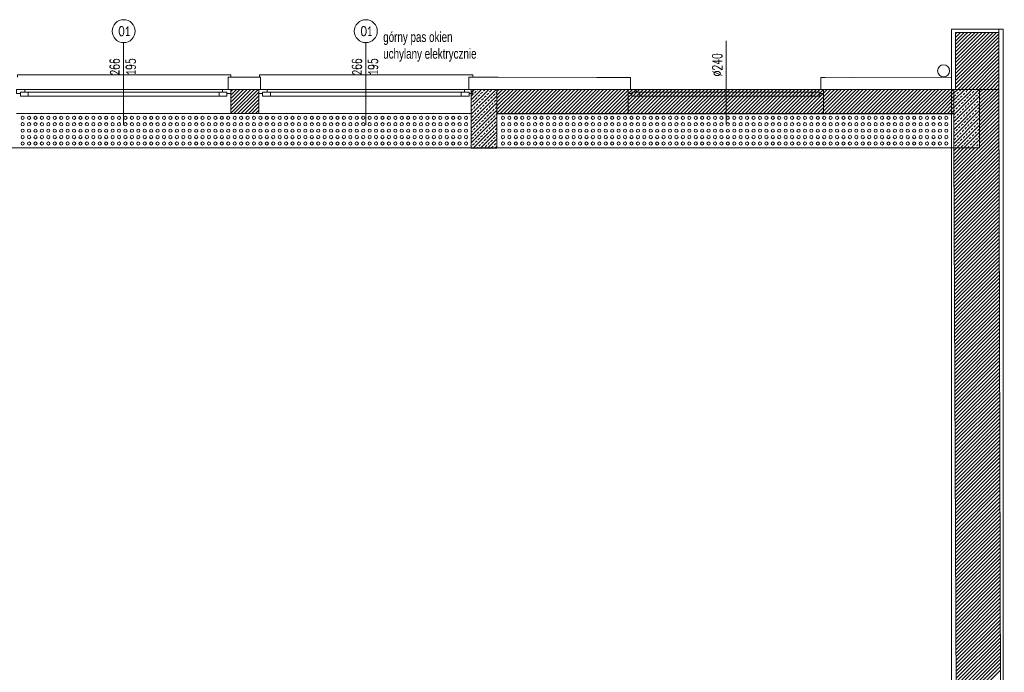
# Model space of a CAD drawing. Header units: millimetres. Extents: x -20020 to 55682, y 3351 to 17623.
# Tile 30 of 49: x -2377 to -1151, y 13205 to 14018. Entities that reach past the tile are written whole.
import ezdxf

# ---------------------------------------------------------------- set-up
doc = ezdxf.new("R2010")
doc.units = ezdxf.units.MM
for name, color, linetype, lineweight in [('ARANŻACJA', 252, 'Continuous', 9), ('OKNA', 252, 'Continuous', 9), ('OPISY', 252, 'Continuous', 9), ('RZUT DACHU', 252, 'Continuous', 9), ('srednia', 252, 'Continuous', 9), ('ŚCIANY KONSTRUKCYJNE', 252, 'Continuous', 9), ('ŚCIANY WYPEŁNIENIE', 252, 'Continuous', 9)]:
    doc.layers.add(name, color=color, linetype=linetype, lineweight=lineweight)
doc.styles.get("Standard").update_dxf_attribs({"font": 'romans.shx', "width": 0.7})

# ---------------------------------------------------------------- blocks, each defined once
blk = doc.blocks.new('*U133')
at = {"layer": 'ARANŻACJA'}
blk.add_circle((0, 0), 2, dxfattribs=at)
blk = doc.blocks.new('*U132')
at = {"layer": 'ARANŻACJA', "color": 0, "linetype": 'ByBlock', "lineweight": -2, "transparency": 16777216}
for p in [(0, 32), (0, 24), (8, 32), (8, 24), (16, 32), (16, 24), (24, 32), (24, 24), (32, 32), (32, 24), (40, 32), (40, 24), (48, 32), (48, 24), (56, 32), (56, 24), (64, 32), (64, 24), (72, 32), (72, 24), (80, 32), (80, 24), (88, 32), (88, 24), (96, 32), (96, 24), (104, 32), (104, 24), (112, 32), (112, 24), (120, 32), (120, 24), (128, 32), (128, 24), (136, 32), (136, 24), (144, 32), (144, 24), (152, 32), (152, 24), (160, 32), (160, 24), (168, 32), (168, 24), (176, 32), (176, 24), (184, 32), (184, 24), (192, 32), (192, 24), (200, 32), (200, 24), (208, 32), (208, 24), (216, 32), (216, 24), (224, 32), (224, 24), (232, 32), (232, 24), (240, 32), (240, 24), (248, 32), (248, 24), (256, 32), (256, 24), (264, 32), (264, 24), (272, 32), (272, 24), (280, 32), (280, 24), (288, 32), (288, 24), (296, 32), (296, 24), (304, 32), (304, 24), (312, 32), (312, 24), (320, 32), (320, 24), (328, 32), (328, 24), (336, 32), (336, 24), (344, 32), (344, 24), (352, 32), (352, 24), (360, 32), (360, 24), (368, 32), (368, 24), (376, 32), (376, 24), (384, 32), (384, 24), (392, 32), (392, 24), (400, 32), (400, 24), (408, 32), (408, 24), (416, 32), (416, 24), (424, 32), (424, 24), (432, 32), (432, 24), (440, 32), (440, 24), (448, 32), (448, 24), (456, 32), (456, 24), (464, 32), (464, 24), (472, 32), (472, 24), (480, 32), (480, 24), (488, 32), (488, 24), (496, 32), (496, 24), (504, 32), (504, 24), (512, 32), (512, 24), (520, 32), (520, 24), (528, 32), (528, 24), (536, 32), (536, 24), (544, 32), (544, 24), (552, 32), (552, 24), (0, 16), (8, 16), (16, 16), (24, 16), (32, 16), (40, 16), (48, 16), (56, 16), (64, 16), (72, 16), (80, 16), (88, 16), (96, 16), (104, 16), (112, 16), (120, 16), (128, 16), (136, 16), (144, 16), (152, 16), (160, 16), (168, 16), (176, 16), (184, 16), (192, 16), (200, 16), (208, 16), (216, 16), (224, 16), (232, 16), (240, 16), (248, 16), (256, 16), (264, 16), (272, 16), (280, 16), (288, 16), (296, 16), (304, 16), (312, 16), (320, 16), (328, 16), (336, 16), (344, 16), (352, 16), (360, 16), (368, 16), (376, 16), (384, 16), (392, 16), (400, 16), (408, 16), (416, 16), (424, 16), (432, 16), (440, 16), (448, 16), (456, 16), (464, 16), (472, 16), (480, 16), (488, 16), (496, 16), (504, 16), (512, 16), (520, 16), (528, 16), (536, 16), (544, 16), (552, 16), (0, 8), (0, 0), (8, 8), (8, 0), (16, 8), (16, 0), (24, 8), (24, 0), (32, 8), (32, 0), (40, 8), (40, 0), (48, 8), (48, 0), (56, 8), (56, 0), (64, 8), (64, 0), (72, 8), (72, 0), (80, 8), (80, 0), (88, 8), (88, 0), (96, 8), (96, 0), (104, 8), (104, 0), (112, 8), (112, 0), (120, 8), (120, 0), (128, 8), (128, 0), (136, 8), (136, 0), (144, 8), (144, 0), (152, 8), (152, 0), (160, 8), (160, 0), (168, 8), (168, 0), (176, 8), (176, 0), (184, 8), (184, 0), (192, 8), (192, 0), (200, 8), (200, 0), (208, 8), (208, 0), (216, 8), (216, 0), (224, 8), (224, 0), (232, 8), (232, 0), (240, 8), (240, 0), (248, 8), (248, 0), (256, 8), (256, 0), (264, 8), (264, 0), (272, 8), (272, 0), (280, 8), (280, 0), (288, 8), (288, 0), (296, 8), (296, 0), (304, 8), (304, 0), (312, 8), (312, 0), (320, 8), (320, 0), (328, 8), (328, 0), (336, 8), (336, 0), (344, 8), (344, 0), (352, 8), (352, 0), (360, 8), (360, 0), (368, 8), (368, 0), (376, 8), (376, 0), (384, 8), (384, 0), (392, 8), (392, 0), (400, 8), (400, 0), (408, 8), (408, 0), (416, 8), (416, 0), (424, 8), (424, 0), (432, 8), (432, 0), (440, 8), (440, 0), (448, 8), (448, 0), (456, 8), (456, 0), (464, 8), (464, 0), (472, 8), (472, 0), (480, 8), (480, 0), (488, 8), (488, 0), (496, 8), (496, 0), (504, 8), (504, 0), (512, 8), (512, 0), (520, 8), (520, 0), (528, 8), (528, 0), (536, 8), (536, 0), (544, 8), (544, 0), (552, 8), (552, 0)]:
    blk.add_blockref('*U133', p, dxfattribs=at)
blk = doc.blocks.new('*U135')
at = {"layer": 'ARANŻACJA'}
blk.add_circle((0, 0), 2, dxfattribs=at)
blk = doc.blocks.new('*U134')
at = {"layer": 'ARANŻACJA', "color": 0, "linetype": 'ByBlock', "lineweight": -2, "transparency": 16777216}
for p in [(0, 32), (0, 24), (8, 32), (8, 24), (16, 32), (16, 24), (24, 32), (24, 24), (32, 32), (32, 24), (40, 32), (40, 24), (48, 32), (48, 24), (56, 32), (56, 24), (64, 32), (64, 24), (72, 32), (72, 24), (80, 32), (80, 24), (88, 32), (88, 24), (96, 32), (96, 24), (104, 32), (104, 24), (112, 32), (112, 24), (120, 32), (120, 24), (128, 32), (128, 24), (136, 32), (136, 24), (144, 32), (144, 24), (152, 32), (152, 24), (160, 32), (160, 24), (168, 32), (168, 24), (176, 32), (176, 24), (184, 32), (184, 24), (192, 32), (192, 24), (200, 32), (200, 24), (208, 32), (208, 24), (216, 32), (216, 24), (224, 32), (224, 24), (232, 32), (232, 24), (240, 32), (240, 24), (248, 32), (248, 24), (256, 32), (256, 24), (264, 32), (264, 24), (272, 32), (272, 24), (280, 32), (280, 24), (288, 32), (288, 24), (296, 32), (296, 24), (304, 32), (304, 24), (312, 32), (312, 24), (320, 32), (320, 24), (328, 32), (328, 24), (336, 32), (336, 24), (344, 32), (344, 24), (352, 32), (352, 24), (360, 32), (360, 24), (368, 32), (368, 24), (376, 32), (376, 24), (384, 32), (384, 24), (392, 32), (392, 24), (400, 32), (400, 24), (408, 32), (408, 24), (416, 32), (416, 24), (424, 32), (424, 24), (432, 32), (432, 24), (440, 32), (440, 24), (448, 32), (448, 24), (456, 32), (456, 24), (464, 32), (464, 24), (472, 32), (472, 24), (480, 32), (480, 24), (488, 32), (488, 24), (496, 32), (496, 24), (504, 32), (504, 24), (512, 32), (512, 24), (520, 32), (520, 24), (528, 32), (528, 24), (536, 32), (536, 24), (544, 32), (544, 24), (552, 32), (552, 24), (0, 16), (8, 16), (16, 16), (24, 16), (32, 16), (40, 16), (48, 16), (56, 16), (64, 16), (72, 16), (80, 16), (88, 16), (96, 16), (104, 16), (112, 16), (120, 16), (128, 16), (136, 16), (144, 16), (152, 16), (160, 16), (168, 16), (176, 16), (184, 16), (192, 16), (200, 16), (208, 16), (216, 16), (224, 16), (232, 16), (240, 16), (248, 16), (256, 16), (264, 16), (272, 16), (280, 16), (288, 16), (296, 16), (304, 16), (312, 16), (320, 16), (328, 16), (336, 16), (344, 16), (352, 16), (360, 16), (368, 16), (376, 16), (384, 16), (392, 16), (400, 16), (408, 16), (416, 16), (424, 16), (432, 16), (440, 16), (448, 16), (456, 16), (464, 16), (472, 16), (480, 16), (488, 16), (496, 16), (504, 16), (512, 16), (520, 16), (528, 16), (536, 16), (544, 16), (552, 16), (0, 8), (0, 0), (8, 8), (8, 0), (16, 8), (16, 0), (24, 8), (24, 0), (32, 8), (32, 0), (40, 8), (40, 0), (48, 8), (48, 0), (56, 8), (56, 0), (64, 8), (64, 0), (72, 8), (72, 0), (80, 8), (80, 0), (88, 8), (88, 0), (96, 8), (96, 0), (104, 8), (104, 0), (112, 8), (112, 0), (120, 8), (120, 0), (128, 8), (128, 0), (136, 8), (136, 0), (144, 8), (144, 0), (152, 8), (152, 0), (160, 8), (160, 0), (168, 8), (168, 0), (176, 8), (176, 0), (184, 8), (184, 0), (192, 8), (192, 0), (200, 8), (200, 0), (208, 8), (208, 0), (216, 8), (216, 0), (224, 8), (224, 0), (232, 8), (232, 0), (240, 8), (240, 0), (248, 8), (248, 0), (256, 8), (256, 0), (264, 8), (264, 0), (272, 8), (272, 0), (280, 8), (280, 0), (288, 8), (288, 0), (296, 8), (296, 0), (304, 8), (304, 0), (312, 8), (312, 0), (320, 8), (320, 0), (328, 8), (328, 0), (336, 8), (336, 0), (344, 8), (344, 0), (352, 8), (352, 0), (360, 8), (360, 0), (368, 8), (368, 0), (376, 8), (376, 0), (384, 8), (384, 0), (392, 8), (392, 0), (400, 8), (400, 0), (408, 8), (408, 0), (416, 8), (416, 0), (424, 8), (424, 0), (432, 8), (432, 0), (440, 8), (440, 0), (448, 8), (448, 0), (456, 8), (456, 0), (464, 8), (464, 0), (472, 8), (472, 0), (480, 8), (480, 0), (488, 8), (488, 0), (496, 8), (496, 0), (504, 8), (504, 0), (512, 8), (512, 0), (520, 8), (520, 0), (528, 8), (528, 0), (536, 8), (536, 0), (544, 8), (544, 0), (552, 8), (552, 0)]:
    blk.add_blockref('*U135', p, dxfattribs=at)

msp = doc.modelspace()

# ---------------------------------------------------------------- linework, layer by layer
at = {"layer": 'ARANŻACJA'}
msp.add_line((-4820.12, 13858.55), (-1214.12, 13858.55), dxfattribs=at)
at = {"layer": 'Defpoints'}
for p, q in [((-1783.12, 13901.55), (-1214.12, 13901.55)), ((-1815.12, 13858.55), (-1783.12, 13858.55))]:
    msp.add_line(p, q, dxfattribs=at)
at = {"layer": 'OKNA'}
for p, q in [((-2247.87, 13989.73), (-2247.87, 13886.79)), ((-1946.37, 13989.73), (-1946.37, 13886.79)), ((-1497.79, 13992.14), (-1497.79, 13889.2)), ((-2372.51, 13931.55), (-2124.86, 13931.55)), ((-2366.59, 13928.05), (-2129.14, 13928.05)), ((-2071.01, 13931.55), (-1823.36, 13931.55)), ((-2065.09, 13928.05), (-1827.64, 13928.05)), ((-1619.87, 13931.52), (-1376.67, 13931.52)), ((-1605.35, 13928.02), (-1386.92, 13928.02)), ((-2366.59, 13923.05), (-2129.14, 13923.05)), ((-2065.09, 13923.05), (-1827.64, 13923.05)), ((-1605.35, 13923.02), (-1391.2, 13923.02))]:
    msp.add_line(p, q, dxfattribs=at)
for points in [[(-2376.51, 13926.55), (-2381.12, 13926.55), (-2381.12, 13931.55), (-2370.87, 13931.55), (-2370.87, 13928.05)], [(-2119.22, 13926.55), (-2114.62, 13926.55), (-2114.62, 13931.55), (-2124.86, 13931.55), (-2124.86, 13928.05)], [(-2075.01, 13926.55), (-2079.62, 13926.55), (-2079.62, 13931.55), (-2069.37, 13931.55), (-2069.37, 13928.05)], [(-1817.72, 13926.55), (-1813.12, 13926.55), (-1813.12, 13931.55), (-1823.36, 13931.55), (-1823.36, 13928.05)], [(-1615.26, 13926.52), (-1619.87, 13926.52), (-1619.87, 13931.52), (-1609.62, 13931.52), (-1609.62, 13928.02)], [(-1381.28, 13926.52), (-1376.67, 13926.52), (-1376.67, 13931.52), (-1386.92, 13931.52), (-1386.92, 13928.02)]]:
    msp.add_lwpolyline(points, dxfattribs=at)
for points in [[(-2366.59, 13928.05), (-2366.59, 13923.05), (-2376.51, 13923.05), (-2376.51, 13928.05)], [(-2129.14, 13928.05), (-2129.14, 13923.05), (-2119.22, 13923.05), (-2119.22, 13928.05)], [(-2065.09, 13928.05), (-2065.09, 13923.05), (-2075.01, 13923.05), (-2075.01, 13928.05)], [(-1827.64, 13928.05), (-1827.64, 13923.05), (-1817.72, 13923.05), (-1817.72, 13928.05)], [(-1605.35, 13928.02), (-1605.35, 13923.02), (-1615.26, 13923.02), (-1615.26, 13928.02)], [(-1391.2, 13928.02), (-1391.2, 13923.02), (-1381.28, 13923.02), (-1381.28, 13928.02)]]:
    msp.add_lwpolyline(points, close=True, dxfattribs=at)
at = {"layer": 'OPISY'}
for centre in [(-2247.87, 14004.04), (-1946.37, 14004.04)]:
    msp.add_circle(centre, 14.32, dxfattribs=at)
at = {"layer": 'RZUT DACHU'}
msp.add_lwpolyline([(-4885.12, 14006.55), (-4885.12, 12002.55), (-1152.98, 12002.55), (-1152.98, 14006.55), (-1217.12, 14006.55), (-1217.12, 12002.55)], dxfattribs=at)
at = {"layer": 'srednia'}
for p, q in [((-2117.62, 13931.55), (-2117.62, 13946.55)), ((-2117.62, 13946.55), (-2080.62, 13946.55)), ((-2080.62, 13946.55), (-2077.62, 13946.55)), ((-2077.62, 13946.55), (-2077.62, 13931.55)), ((-1818.12, 13931.55), (-1818.12, 13946.55)), ((-1818.12, 13946.55), (-1781.12, 13946.55)), ((-1781.12, 13946.55), (-1657.37, 13946.52)), ((-2114.62, 13931.55), (-2117.62, 13931.55)), ((-1815.12, 13931.55), (-1818.12, 13931.55)), ((-1619.87, 13931.52), (-1619.87, 13901.52)), ((-1376.67, 13931.52), (-1376.67, 13901.52))]:
    msp.add_line(p, q, dxfattribs=at)
for points in [[(-1217.12, 14006.55), (-1158.14, 14006.55), (-1158.14, 13931.55)], [(-1158.14, 14006.55), (-1217.11, 14006.55), (-1217.09, 13946.55)], [(-1167.12, 14002.55), (-1212.12, 14002.55), (-1212.12, 13931.55)], [(-2380.12, 13946.55), (-2380.12, 13946.55), (-2380.12, 13949.55), (-2117.62, 13949.55), (-2114.62, 13949.55), (-2114.62, 13946.55)], [(-2078.62, 13946.55), (-2078.62, 13946.55), (-2078.62, 13949.55), (-1816.12, 13949.55), (-1813.12, 13949.55), (-1813.12, 13946.55)], [(-1655.87, 13946.52), (-1658.87, 13946.52), (-1658.87, 13946.52), (-1621.87, 13946.52), (-1616.87, 13946.52), (-1616.87, 13931.52)], [(-1340.67, 13946.52), (-1217.12, 13946.55), (-1217.12, 13946.55), (-1374.67, 13946.52), (-1379.67, 13946.52), (-1379.67, 13931.52)]]:
    msp.add_lwpolyline(points, dxfattribs=at)
msp.add_lwpolyline([(-1212.12, 14002.55), (-1158.14, 14002.55), (-1158.14, 13931.55), (-1212.12, 13931.55), (-1212.12, 14002.55)], close=True, dxfattribs=at)
msp.add_circle((-1226.96, 13954.57), 7.5, dxfattribs=at)
at = {"layer": 'ŚCIANY KONSTRUKCYJNE'}
for p, q in [((-2079.62, 13931.55), (-2114.62, 13931.55)), ((-2114.62, 13931.55), (-2114.62, 13901.55)), ((-2079.62, 13901.55), (-2079.62, 13931.55)), ((-1815.12, 13931.55), (-1783.12, 13931.55)), ((-1815.12, 13858.55), (-1815.12, 13931.55)), ((-1783.12, 13931.55), (-1783.12, 13858.55)), ((-1783.12, 13931.55), (-1158.12, 13931.55)), ((-1214.12, 13931.55), (-1182.12, 13931.55)), ((-1214.12, 13858.55), (-1214.12, 13931.55)), ((-1182.12, 13931.55), (-1182.12, 13858.55)), ((-1151.42, 11441.81), (-1158.12, 13931.55)), ((-2381.12, 13901.55), (-1815.12, 13901.55)), ((-2114.62, 13901.55), (-2079.62, 13901.55)), ((-1815.12, 13901.55), (-1815.12, 13858.55)), ((-1783.12, 13858.55), (-1783.12, 13901.55)), ((-1783.12, 13901.55), (-1214.12, 13901.55)), ((-1815.12, 13858.55), (-1783.12, 13858.55)), ((-1783.12, 13858.55), (-1815.12, 13858.55)), ((-1182.12, 13858.55), (-1214.12, 13858.55)), ((-1206.79, 12124.55), (-1214.12, 13858.55))]:
    msp.add_line(p, q, dxfattribs=at)
at = {"layer": 'ŚCIANY WYPEŁNIENIE', "linetype": 'Continuous'}
for p, q in [((-1212.12, 14000.76), (-1210.33, 14002.55)), ((-1212.12, 13996.27), (-1205.84, 14002.55)), ((-1212.12, 13991.78), (-1201.35, 14002.55)), ((-1200.12, 13999.29), (-1196.86, 14002.55)), ((-1200.12, 13994.8), (-1192.37, 14002.55)), ((-1200.12, 13990.31), (-1187.88, 14002.55)), ((-1200.12, 13985.82), (-1183.39, 14002.55)), ((-1200.12, 13981.33), (-1178.9, 14002.55)), ((-1200.12, 13976.84), (-1174.41, 14002.55)), ((-1200.12, 13972.35), (-1169.92, 14002.55)), ((-1200.12, 13967.86), (-1165.43, 14002.55)), ((-1200.12, 13963.37), (-1160.94, 14002.55)), ((-1200.12, 13958.88), (-1158.14, 14000.86)), ((-1212.12, 13987.29), (-1200.12, 13999.29)), ((-1212.12, 13982.8), (-1200.12, 13994.8)), ((-1212.12, 13978.31), (-1200.12, 13990.31)), ((-1200.12, 13954.39), (-1158.14, 13996.37)), ((-1200.12, 13949.9), (-1158.14, 13991.88)), ((-1200.12, 13945.41), (-1158.14, 13987.39)), ((-1212.12, 13973.82), (-1200.12, 13985.82)), ((-1212.12, 13969.33), (-1200.12, 13981.33)), ((-1212.12, 13964.84), (-1200.12, 13976.84)), ((-1200.12, 13940.92), (-1158.14, 13982.9)), ((-1200.12, 13936.43), (-1158.14, 13978.41)), ((-1212.12, 13960.35), (-1200.12, 13972.35)), ((-1212.12, 13955.86), (-1200.12, 13967.86)), ((-1212.12, 13951.37), (-1200.12, 13963.37)), ((-1200.12, 13931.94), (-1158.14, 13973.92)), ((-1196.02, 13931.55), (-1158.14, 13969.43)), ((-1191.53, 13931.55), (-1158.14, 13964.94)), ((-1212.12, 13946.88), (-1200.12, 13958.88)), ((-1212.12, 13942.39), (-1200.12, 13954.39)), ((-1187.04, 13931.55), (-1158.14, 13960.45)), ((-1182.55, 13931.55), (-1158.14, 13955.96)), ((-1178.06, 13931.55), (-1158.14, 13951.47)), ((-1212.12, 13937.9), (-1200.12, 13949.9)), ((-1212.12, 13933.41), (-1200.12, 13945.41)), ((-1209.49, 13931.55), (-1200.12, 13940.92)), ((-1173.57, 13931.55), (-1158.14, 13946.98)), ((-1169.08, 13931.55), (-1158.14, 13942.49)), ((-2114.62, 13928.94), (-2112.01, 13931.55)), ((-2114.62, 13924.45), (-2107.52, 13931.55)), ((-2114.62, 13919.96), (-2103.03, 13931.55)), ((-2114.62, 13915.47), (-2098.54, 13931.55)), ((-2114.62, 13910.98), (-2094.05, 13931.55)), ((-2114.62, 13906.49), (-2089.56, 13931.55)), ((-2114.62, 13902), (-2085.07, 13931.55)), ((-2110.58, 13901.55), (-2080.58, 13931.55)), ((-2106.09, 13901.55), (-2079.62, 13928.02)), ((-1815.12, 13927.6), (-1811.17, 13931.55)), ((-1815.12, 13918.62), (-1802.19, 13931.55)), ((-1815.12, 13909.64), (-1793.21, 13931.55)), ((-1815.12, 13900.66), (-1784.23, 13931.55)), ((-1811.26, 13926.96), (-1809.02, 13929.2)), ((-1807.9, 13930.33), (-1806.68, 13931.55)), ((-1803.41, 13925.84), (-1801.16, 13928.08)), ((-1800.04, 13929.2), (-1797.79, 13931.45)), ((-1795.55, 13924.71), (-1793.3, 13926.96)), ((-1792.18, 13928.08), (-1789.94, 13930.33)), ((-1788.81, 13931.45), (-1788.72, 13931.55)), ((-1784.32, 13926.96), (-1783.12, 13928.17)), ((-1783.12, 13928.98), (-1780.55, 13931.55)), ((-1783.12, 13924.49), (-1776.06, 13931.55)), ((-1783.12, 13920), (-1771.57, 13931.55)), ((-1783.12, 13915.51), (-1767.08, 13931.55)), ((-1783.12, 13911.02), (-1762.59, 13931.55)), ((-1783.12, 13906.53), (-1758.1, 13931.55)), ((-1783.12, 13902.04), (-1753.61, 13931.55)), ((-1779.12, 13901.55), (-1749.12, 13931.55)), ((-1774.63, 13901.55), (-1744.63, 13931.55)), ((-1770.14, 13901.55), (-1740.14, 13931.55)), ((-1765.65, 13901.55), (-1735.65, 13931.55)), ((-1761.16, 13901.55), (-1731.16, 13931.55)), ((-1756.67, 13901.55), (-1726.67, 13931.55)), ((-1752.18, 13901.55), (-1722.18, 13931.55)), ((-1747.69, 13901.55), (-1717.69, 13931.55)), ((-1743.2, 13901.55), (-1713.2, 13931.55)), ((-1738.71, 13901.55), (-1708.71, 13931.55)), ((-1734.22, 13901.55), (-1704.22, 13931.55)), ((-1729.73, 13901.55), (-1699.73, 13931.55)), ((-1725.24, 13901.55), (-1695.24, 13931.55)), ((-1720.75, 13901.55), (-1690.75, 13931.55)), ((-1716.26, 13901.55), (-1686.26, 13931.55)), ((-1711.77, 13901.55), (-1681.77, 13931.55)), ((-1707.28, 13901.55), (-1677.28, 13931.55)), ((-1702.79, 13901.55), (-1672.79, 13931.55)), ((-1698.3, 13901.55), (-1668.3, 13931.55)), ((-1693.81, 13901.55), (-1663.81, 13931.55)), ((-1689.32, 13901.55), (-1659.32, 13931.55)), ((-1684.83, 13901.55), (-1654.83, 13931.55)), ((-1680.34, 13901.55), (-1650.34, 13931.55)), ((-1675.85, 13901.55), (-1645.85, 13931.55)), ((-1671.36, 13901.55), (-1641.36, 13931.55)), ((-1666.87, 13901.55), (-1636.87, 13931.55)), ((-1662.38, 13901.55), (-1632.38, 13931.55)), ((-1657.89, 13901.55), (-1627.89, 13931.55)), ((-1653.4, 13901.55), (-1623.4, 13931.55)), ((-1648.91, 13901.55), (-1618.91, 13931.55)), ((-1644.42, 13901.55), (-1614.42, 13931.55)), ((-1639.93, 13901.55), (-1609.93, 13931.55)), ((-1635.44, 13901.55), (-1605.44, 13931.55)), ((-1630.95, 13901.55), (-1600.95, 13931.55)), ((-1626.46, 13901.55), (-1596.46, 13931.55)), ((-1621.97, 13901.55), (-1591.97, 13931.55)), ((-1617.48, 13901.55), (-1587.48, 13931.55)), ((-1612.99, 13901.55), (-1582.99, 13931.55)), ((-1608.5, 13901.55), (-1578.5, 13931.55)), ((-1604.01, 13901.55), (-1574.01, 13931.55)), ((-1599.52, 13901.55), (-1569.52, 13931.55)), ((-1595.03, 13901.55), (-1565.03, 13931.55)), ((-1590.54, 13901.55), (-1560.54, 13931.55)), ((-1586.05, 13901.55), (-1556.05, 13931.55)), ((-1581.56, 13901.55), (-1551.56, 13931.55)), ((-1577.07, 13901.55), (-1547.07, 13931.55)), ((-1572.58, 13901.55), (-1542.58, 13931.55)), ((-1568.09, 13901.55), (-1538.09, 13931.55)), ((-1563.6, 13901.55), (-1533.6, 13931.55)), ((-1559.11, 13901.55), (-1529.11, 13931.55)), ((-1554.62, 13901.55), (-1524.62, 13931.55)), ((-1550.13, 13901.55), (-1520.13, 13931.55)), ((-1545.64, 13901.55), (-1515.64, 13931.55)), ((-1541.15, 13901.55), (-1511.15, 13931.55)), ((-1536.66, 13901.55), (-1506.66, 13931.55)), ((-1532.17, 13901.55), (-1502.17, 13931.55)), ((-1527.68, 13901.55), (-1497.68, 13931.55)), ((-1523.19, 13901.55), (-1493.19, 13931.55)), ((-1518.7, 13901.55), (-1488.7, 13931.55)), ((-1514.21, 13901.55), (-1484.21, 13931.55)), ((-1509.72, 13901.55), (-1479.72, 13931.55)), ((-1505.23, 13901.55), (-1475.23, 13931.55)), ((-1500.74, 13901.55), (-1470.74, 13931.55)), ((-1496.25, 13901.55), (-1466.25, 13931.55)), ((-1491.76, 13901.55), (-1461.76, 13931.55)), ((-1487.27, 13901.55), (-1457.27, 13931.55)), ((-1482.78, 13901.55), (-1452.78, 13931.55)), ((-1478.28, 13901.55), (-1448.28, 13931.55)), ((-1473.79, 13901.55), (-1443.79, 13931.55)), ((-1469.3, 13901.55), (-1439.3, 13931.55)), ((-1464.81, 13901.55), (-1434.81, 13931.55)), ((-1460.32, 13901.55), (-1430.32, 13931.55)), ((-1455.83, 13901.55), (-1425.83, 13931.55)), ((-1451.34, 13901.55), (-1421.34, 13931.55)), ((-1446.85, 13901.55), (-1416.85, 13931.55)), ((-1442.36, 13901.55), (-1412.36, 13931.55)), ((-1437.87, 13901.55), (-1407.87, 13931.55)), ((-1433.38, 13901.55), (-1403.38, 13931.55)), ((-1428.89, 13901.55), (-1398.89, 13931.55)), ((-1424.4, 13901.55), (-1394.4, 13931.55)), ((-1419.91, 13901.55), (-1389.91, 13931.55)), ((-1415.42, 13901.55), (-1385.42, 13931.55)), ((-1410.93, 13901.55), (-1380.93, 13931.55)), ((-1406.44, 13901.55), (-1376.44, 13931.55)), ((-1401.95, 13901.55), (-1371.95, 13931.55)), ((-1397.46, 13901.55), (-1367.46, 13931.55)), ((-1392.97, 13901.55), (-1362.97, 13931.55)), ((-1388.48, 13901.55), (-1358.48, 13931.55)), ((-1383.99, 13901.55), (-1353.99, 13931.55)), ((-1379.5, 13901.55), (-1349.5, 13931.55)), ((-1375.01, 13901.55), (-1345.01, 13931.55)), ((-1370.52, 13901.55), (-1340.52, 13931.55)), ((-1366.03, 13901.55), (-1336.03, 13931.55)), ((-1361.54, 13901.55), (-1331.54, 13931.55)), ((-1357.05, 13901.55), (-1327.05, 13931.55)), ((-1352.56, 13901.55), (-1322.56, 13931.55)), ((-1348.07, 13901.55), (-1318.07, 13931.55)), ((-1343.58, 13901.55), (-1313.58, 13931.55)), ((-1339.09, 13901.55), (-1309.09, 13931.55)), ((-1334.6, 13901.55), (-1304.6, 13931.55)), ((-1330.11, 13901.55), (-1300.11, 13931.55)), ((-1325.62, 13901.55), (-1295.62, 13931.55)), ((-1321.13, 13901.55), (-1291.13, 13931.55)), ((-1316.64, 13901.55), (-1286.64, 13931.55)), ((-1312.15, 13901.55), (-1282.15, 13931.55)), ((-1307.66, 13901.55), (-1277.66, 13931.55)), ((-1303.17, 13901.55), (-1273.17, 13931.55)), ((-1298.68, 13901.55), (-1268.68, 13931.55)), ((-1294.19, 13901.55), (-1264.19, 13931.55)), ((-1289.7, 13901.55), (-1259.7, 13931.55)), ((-1285.21, 13901.55), (-1255.21, 13931.55)), ((-1280.72, 13901.55), (-1250.72, 13931.55)), ((-1276.23, 13901.55), (-1246.23, 13931.55)), ((-1271.74, 13901.55), (-1241.74, 13931.55)), ((-1267.25, 13901.55), (-1237.25, 13931.55)), ((-1262.76, 13901.55), (-1232.76, 13931.55)), ((-1258.27, 13901.55), (-1228.27, 13931.55)), ((-1253.78, 13901.55), (-1223.78, 13931.55)), ((-1249.29, 13901.55), (-1219.29, 13931.55)), ((-1244.8, 13901.55), (-1214.8, 13931.55)), ((-1240.31, 13901.55), (-1214.12, 13927.74)), ((-1214.12, 13926.92), (-1209.49, 13931.55)), ((-1214.12, 13917.94), (-1200.51, 13931.55)), ((-1214.12, 13908.96), (-1191.53, 13931.55)), ((-1214.12, 13931.41), (-1213.98, 13931.55)), ((-1214.11, 13899.99), (-1182.55, 13931.55)), ((-1210.71, 13925.84), (-1208.46, 13928.08)), ((-1207.34, 13929.2), (-1205.1, 13931.45)), ((-1205, 13931.55), (-1200.12, 13936.43)), ((-1202.85, 13924.71), (-1200.61, 13926.96)), ((-1200.51, 13931.55), (-1200.12, 13931.94)), ((-1199.48, 13928.08), (-1197.24, 13930.33)), ((-1196.12, 13931.45), (-1196.02, 13931.55)), ((-1191.63, 13926.96), (-1189.38, 13929.2)), ((-1188.26, 13930.33), (-1187.04, 13931.55)), ((-1183.77, 13925.84), (-1182.12, 13927.49)), ((-1182.12, 13927.49), (-1178.06, 13931.55)), ((-1182.12, 13923), (-1173.57, 13931.55)), ((-1182.12, 13918.51), (-1169.08, 13931.55)), ((-1182.12, 13914.02), (-1164.59, 13931.55)), ((-1182.12, 13909.53), (-1160.1, 13931.55)), ((-1182.12, 13905.04), (-1158.11, 13929.05)), ((-1164.59, 13931.55), (-1158.14, 13938)), ((-1160.1, 13931.55), (-1158.14, 13933.51)), ((-2101.6, 13901.55), (-2079.62, 13923.53)), ((-2097.11, 13901.55), (-2079.62, 13919.04)), ((-2092.62, 13901.55), (-2079.62, 13914.55)), ((-1815.12, 13891.68), (-1783.12, 13923.68)), ((-1815.12, 13882.7), (-1783.12, 13914.7)), ((-1815.12, 13914.13), (-1814.63, 13914.61)), ((-1814.63, 13923.59), (-1812.39, 13925.84)), ((-1813.51, 13915.73), (-1811.26, 13917.98)), ((-1810.14, 13919.1), (-1807.9, 13921.35)), ((-1806.77, 13922.47), (-1804.53, 13924.71)), ((-1805.65, 13914.61), (-1803.41, 13916.86)), ((-1802.28, 13917.98), (-1800.04, 13920.22)), ((-1798.92, 13921.35), (-1796.67, 13923.59)), ((-1797.79, 13913.49), (-1795.55, 13915.73)), ((-1794.43, 13916.86), (-1792.18, 13919.1)), ((-1791.06, 13920.22), (-1788.81, 13922.47)), ((-1789.94, 13912.37), (-1787.69, 13914.61)), ((-1787.69, 13923.59), (-1785.45, 13925.84)), ((-1786.57, 13915.73), (-1784.32, 13917.98)), ((-1783.2, 13919.1), (-1783.12, 13919.19)), ((-1235.82, 13901.55), (-1214.12, 13923.25)), ((-1231.33, 13901.55), (-1214.12, 13918.76)), ((-1226.84, 13901.55), (-1214.12, 13914.27)), ((-1214.08, 13922.47), (-1211.83, 13924.71)), ((-1214.07, 13891.04), (-1182.12, 13923)), ((-1214.04, 13882.1), (-1182.12, 13914.02)), ((-1212.95, 13914.61), (-1210.71, 13916.86)), ((-1209.59, 13917.98), (-1207.34, 13920.22)), ((-1206.22, 13921.35), (-1203.97, 13923.59)), ((-1205.1, 13913.49), (-1202.85, 13915.73)), ((-1201.73, 13916.86), (-1199.48, 13919.1)), ((-1198.36, 13920.22), (-1196.12, 13922.47)), ((-1197.24, 13912.37), (-1194.99, 13914.61)), ((-1194.99, 13923.59), (-1192.75, 13925.84)), ((-1193.87, 13915.73), (-1191.63, 13917.98)), ((-1190.5, 13919.1), (-1188.26, 13921.35)), ((-1187.14, 13922.47), (-1184.89, 13924.71)), ((-1186.01, 13914.61), (-1183.77, 13916.86)), ((-1182.65, 13917.98), (-1182.12, 13918.51)), ((-1182.12, 13900.55), (-1158.1, 13924.57)), ((-1182.12, 13896.06), (-1158.08, 13920.09)), ((-1182.12, 13891.57), (-1158.07, 13915.61)), ((-2088.13, 13901.55), (-2079.62, 13910.06)), ((-2083.64, 13901.55), (-2079.62, 13905.57)), ((-1815.12, 13905.15), (-1813.51, 13906.75)), ((-1815.12, 13873.72), (-1783.12, 13905.72)), ((-1812.39, 13907.88), (-1810.14, 13910.12)), ((-1811.26, 13900.02), (-1809.02, 13902.26)), ((-1809.02, 13911.24), (-1806.77, 13913.49)), ((-1807.9, 13903.39), (-1805.65, 13905.63)), ((-1804.53, 13906.75), (-1802.28, 13909)), ((-1801.16, 13910.12), (-1798.92, 13912.37)), ((-1800.04, 13902.26), (-1797.79, 13904.51)), ((-1796.67, 13905.63), (-1794.43, 13907.88)), ((-1793.3, 13909), (-1791.06, 13911.24)), ((-1792.18, 13901.14), (-1789.94, 13903.39)), ((-1788.81, 13904.51), (-1786.57, 13906.75)), ((-1785.45, 13907.88), (-1783.2, 13910.12)), ((-1222.35, 13901.55), (-1214.12, 13909.78)), ((-1217.86, 13901.55), (-1214.12, 13905.29)), ((-1214.12, 13913.45), (-1214.08, 13913.49)), ((-1214.12, 13904.47), (-1212.95, 13905.63)), ((-1214, 13873.16), (-1182.12, 13905.04)), ((-1211.83, 13906.75), (-1209.59, 13909)), ((-1208.46, 13910.12), (-1206.22, 13912.37)), ((-1207.34, 13902.26), (-1205.1, 13904.51)), ((-1203.97, 13905.63), (-1201.73, 13907.88)), ((-1200.61, 13909), (-1198.36, 13911.24)), ((-1199.48, 13901.14), (-1197.24, 13903.39)), ((-1196.12, 13904.51), (-1193.87, 13906.75)), ((-1192.75, 13907.88), (-1190.5, 13910.12)), ((-1191.63, 13900.02), (-1189.38, 13902.26)), ((-1189.38, 13911.24), (-1187.14, 13913.49)), ((-1188.26, 13903.39), (-1186.01, 13905.63)), ((-1184.89, 13906.75), (-1182.65, 13909)), ((-1182.12, 13887.08), (-1158.06, 13911.13)), ((-1182.12, 13882.59), (-1158.05, 13906.66)), ((-1182.12, 13878.1), (-1158.04, 13902.18)), ((-1815.12, 13864.74), (-1783.12, 13896.74)), ((-1814.63, 13896.65), (-1812.39, 13898.9)), ((-1813.51, 13888.79), (-1811.26, 13891.04)), ((-1810.14, 13892.16), (-1807.9, 13894.41)), ((-1806.77, 13895.53), (-1804.53, 13897.77)), ((-1805.65, 13887.67), (-1803.41, 13889.92)), ((-1803.41, 13898.9), (-1801.16, 13901.14)), ((-1802.28, 13891.04), (-1800.04, 13893.28)), ((-1798.92, 13894.41), (-1796.67, 13896.65)), ((-1795.55, 13897.77), (-1793.3, 13900.02)), ((-1794.43, 13889.92), (-1792.18, 13892.16)), ((-1791.06, 13893.28), (-1788.81, 13895.53)), ((-1787.69, 13896.65), (-1785.45, 13898.9)), ((-1786.57, 13888.79), (-1784.32, 13891.04)), ((-1784.32, 13900.02), (-1783.12, 13901.23)), ((-1783.2, 13892.16), (-1783.12, 13892.25)), ((-1214.08, 13895.53), (-1211.83, 13897.77)), ((-1213.96, 13864.21), (-1182.12, 13896.06)), ((-1212.95, 13887.67), (-1210.71, 13889.92)), ((-1210.71, 13898.9), (-1208.46, 13901.14)), ((-1209.59, 13891.04), (-1207.34, 13893.28)), ((-1206.22, 13894.41), (-1203.97, 13896.65)), ((-1202.85, 13897.77), (-1200.61, 13900.02)), ((-1201.73, 13889.92), (-1199.48, 13892.16)), ((-1198.36, 13893.28), (-1196.12, 13895.53)), ((-1194.99, 13896.65), (-1192.75, 13898.9)), ((-1193.87, 13888.79), (-1191.63, 13891.04)), ((-1190.5, 13892.16), (-1188.26, 13894.41)), ((-1187.14, 13895.53), (-1184.89, 13897.77)), ((-1186.01, 13887.67), (-1183.77, 13889.92)), ((-1183.77, 13898.9), (-1182.12, 13900.55)), ((-1182.65, 13891.04), (-1182.12, 13891.57)), ((-1182.12, 13873.61), (-1158.03, 13897.7)), ((-1182.12, 13869.12), (-1158.01, 13893.22)), ((-1815.12, 13887.19), (-1814.63, 13887.67)), ((-1815.12, 13878.21), (-1813.51, 13879.81)), ((-1812.39, 13880.94), (-1810.14, 13883.18)), ((-1812.33, 13858.55), (-1783.12, 13887.76)), ((-1809.02, 13884.3), (-1806.77, 13886.55)), ((-1807.9, 13876.45), (-1805.65, 13878.69)), ((-1804.53, 13879.81), (-1802.28, 13882.06)), ((-1803.35, 13858.55), (-1783.12, 13878.78)), ((-1801.16, 13883.18), (-1798.92, 13885.43)), ((-1800.04, 13875.32), (-1797.79, 13877.57)), ((-1797.79, 13886.55), (-1795.55, 13888.79)), ((-1796.67, 13878.69), (-1794.43, 13880.94)), ((-1793.3, 13882.06), (-1791.06, 13884.3)), ((-1789.94, 13885.43), (-1787.69, 13887.67)), ((-1788.81, 13877.57), (-1786.57, 13879.81)), ((-1785.45, 13880.94), (-1783.2, 13883.18)), ((-1214.02, 13877.63), (-1212.95, 13878.69)), ((-1213.8, 13823.97), (-1157.98, 13879.79)), ((-1211.83, 13879.81), (-1209.59, 13882.06)), ((-1210.65, 13858.55), (-1182.12, 13887.08)), ((-1208.46, 13883.18), (-1206.22, 13885.43)), ((-1207.34, 13875.32), (-1205.1, 13877.57)), ((-1205.1, 13886.55), (-1202.85, 13888.79)), ((-1203.97, 13878.69), (-1201.73, 13880.94)), ((-1201.67, 13858.55), (-1182.12, 13878.1)), ((-1200.61, 13882.06), (-1198.36, 13884.3)), ((-1197.24, 13885.43), (-1194.99, 13887.67)), ((-1196.12, 13877.57), (-1193.87, 13879.81)), ((-1192.75, 13880.94), (-1190.5, 13883.18)), ((-1189.38, 13884.3), (-1187.14, 13886.55)), ((-1188.26, 13876.45), (-1186.01, 13878.69)), ((-1184.89, 13879.81), (-1182.65, 13882.06)), ((-1182.12, 13864.63), (-1158, 13888.74)), ((-1182.12, 13860.14), (-1157.99, 13884.26)), ((-1814.63, 13869.71), (-1812.39, 13871.96)), ((-1811.26, 13873.08), (-1809.02, 13875.32)), ((-1810.14, 13865.22), (-1807.9, 13867.47)), ((-1806.77, 13868.59), (-1804.53, 13870.83)), ((-1803.41, 13871.96), (-1801.16, 13874.2)), ((-1802.28, 13864.1), (-1800.04, 13866.34)), ((-1798.92, 13867.47), (-1796.67, 13869.71)), ((-1795.55, 13870.83), (-1793.3, 13873.08)), ((-1794.43, 13862.98), (-1792.18, 13865.22)), ((-1794.37, 13858.55), (-1783.12, 13869.8)), ((-1792.18, 13874.2), (-1789.94, 13876.45)), ((-1791.06, 13866.34), (-1788.81, 13868.59)), ((-1787.69, 13869.71), (-1785.45, 13871.96)), ((-1784.32, 13873.08), (-1783.12, 13874.29)), ((-1783.2, 13865.22), (-1783.12, 13865.31)), ((-1213.98, 13868.69), (-1211.83, 13870.83)), ((-1213.78, 13819.5), (-1157.97, 13875.31)), ((-1213.76, 13815.03), (-1157.95, 13870.83)), ((-1213.74, 13810.55), (-1157.94, 13866.35)), ((-1210.71, 13871.96), (-1208.46, 13874.2)), ((-1209.59, 13864.1), (-1207.34, 13866.34)), ((-1206.22, 13867.47), (-1203.97, 13869.71)), ((-1202.85, 13870.83), (-1200.61, 13873.08)), ((-1201.73, 13862.98), (-1199.48, 13865.22)), ((-1199.48, 13874.2), (-1197.24, 13876.45)), ((-1198.36, 13866.34), (-1196.12, 13868.59)), ((-1194.99, 13869.71), (-1192.75, 13871.96)), ((-1192.69, 13858.55), (-1182.12, 13869.12)), ((-1191.63, 13873.08), (-1189.38, 13875.32)), ((-1190.5, 13865.22), (-1188.26, 13867.47)), ((-1187.14, 13868.59), (-1184.89, 13870.83)), ((-1183.77, 13871.96), (-1182.12, 13873.61)), ((-1815.12, 13860.25), (-1814.63, 13860.73)), ((-1813.51, 13861.85), (-1811.26, 13864.1)), ((-1807.84, 13858.55), (-1806.77, 13859.61)), ((-1805.65, 13860.73), (-1803.41, 13862.98)), ((-1797.79, 13859.61), (-1795.55, 13861.85)), ((-1789.88, 13858.55), (-1787.69, 13860.73)), ((-1786.57, 13861.85), (-1784.32, 13864.1)), ((-1785.39, 13858.55), (-1783.12, 13860.82)), ((-1213.92, 13855.27), (-1210.65, 13858.55)), ((-1213.91, 13850.8), (-1206.16, 13858.55)), ((-1213.89, 13846.33), (-1201.67, 13858.55)), ((-1213.87, 13841.86), (-1197.18, 13858.55)), ((-1213.85, 13837.38), (-1192.69, 13858.55)), ((-1213.83, 13832.91), (-1188.2, 13858.55)), ((-1213.81, 13828.44), (-1183.71, 13858.55)), ((-1213.72, 13806.08), (-1157.93, 13861.87)), ((-1213.7, 13801.61), (-1157.92, 13857.4)), ((-1213.69, 13797.14), (-1157.91, 13852.92)), ((-1212.95, 13860.73), (-1210.71, 13862.98)), ((-1205.1, 13859.61), (-1202.85, 13861.85)), ((-1197.18, 13858.55), (-1194.99, 13860.73)), ((-1193.87, 13861.85), (-1191.63, 13864.1)), ((-1188.2, 13858.55), (-1187.14, 13859.61)), ((-1186.01, 13860.73), (-1183.77, 13862.98)), ((-1183.71, 13858.55), (-1182.12, 13860.14)), ((-1182.65, 13864.1), (-1182.12, 13864.63)), ((-1213.67, 13792.67), (-1157.89, 13848.44)), ((-1213.65, 13788.19), (-1157.88, 13843.96)), ((-1213.63, 13783.72), (-1157.87, 13839.48)), ((-1213.61, 13779.25), (-1157.86, 13835)), ((-1213.59, 13774.78), (-1157.85, 13830.53)), ((-1213.57, 13770.31), (-1157.83, 13826.05)), ((-1213.56, 13765.84), (-1157.82, 13821.57)), ((-1213.54, 13761.36), (-1157.81, 13817.09)), ((-1213.52, 13756.89), (-1157.8, 13812.61)), ((-1213.5, 13752.42), (-1157.79, 13808.14)), ((-1213.48, 13747.95), (-1157.77, 13803.66)), ((-1213.46, 13743.48), (-1157.76, 13799.18)), ((-1213.45, 13739.01), (-1157.75, 13794.7)), ((-1213.43, 13734.53), (-1157.74, 13790.22)), ((-1213.41, 13730.06), (-1157.73, 13785.74)), ((-1213.39, 13725.59), (-1157.72, 13781.27)), ((-1213.37, 13721.12), (-1157.7, 13776.79)), ((-1213.35, 13716.65), (-1157.69, 13772.31)), ((-1213.34, 13712.18), (-1157.68, 13767.83)), ((-1213.32, 13707.7), (-1157.67, 13763.35)), ((-1213.3, 13703.23), (-1157.66, 13758.87)), ((-1213.28, 13698.76), (-1157.64, 13754.4)), ((-1213.26, 13694.29), (-1157.63, 13749.92)), ((-1213.24, 13689.82), (-1157.62, 13745.44)), ((-1213.22, 13685.35), (-1157.61, 13740.96)), ((-1213.21, 13680.87), (-1157.6, 13736.48)), ((-1213.19, 13676.4), (-1157.58, 13732.01)), ((-1213.17, 13671.93), (-1157.57, 13727.53)), ((-1213.15, 13667.46), (-1157.56, 13723.05)), ((-1213.13, 13662.99), (-1157.55, 13718.57)), ((-1213.11, 13658.52), (-1157.54, 13714.09)), ((-1213.1, 13654.04), (-1157.52, 13709.61)), ((-1213.08, 13649.57), (-1157.51, 13705.14)), ((-1213.06, 13645.1), (-1157.5, 13700.66)), ((-1213.04, 13640.63), (-1157.49, 13696.18)), ((-1213.02, 13636.16), (-1157.48, 13691.7)), ((-1213, 13631.69), (-1157.47, 13687.22)), ((-1212.99, 13627.21), (-1157.45, 13682.75)), ((-1212.97, 13622.74), (-1157.44, 13678.27)), ((-1212.95, 13618.27), (-1157.43, 13673.79)), ((-1212.93, 13613.8), (-1157.42, 13669.31)), ((-1212.91, 13609.33), (-1157.41, 13664.83)), ((-1212.89, 13604.85), (-1157.39, 13660.35)), ((-1212.87, 13600.38), (-1157.38, 13655.88)), ((-1212.86, 13595.91), (-1157.37, 13651.4)), ((-1212.84, 13591.44), (-1157.36, 13646.92)), ((-1212.82, 13586.97), (-1157.35, 13642.44)), ((-1212.8, 13582.5), (-1157.33, 13637.96)), ((-1212.78, 13578.02), (-1157.32, 13633.48)), ((-1212.76, 13573.55), (-1157.31, 13629.01)), ((-1212.75, 13569.08), (-1157.3, 13624.53)), ((-1212.73, 13564.61), (-1157.29, 13620.05)), ((-1212.71, 13560.14), (-1157.27, 13615.57)), ((-1212.69, 13555.67), (-1157.26, 13611.09)), ((-1212.67, 13551.19), (-1157.25, 13606.62)), ((-1212.65, 13546.72), (-1157.24, 13602.14)), ((-1212.64, 13542.25), (-1157.23, 13597.66)), ((-1212.62, 13537.78), (-1157.21, 13593.18)), ((-1212.6, 13533.31), (-1157.2, 13588.7)), ((-1212.58, 13528.84), (-1157.19, 13584.22)), ((-1212.56, 13524.36), (-1157.18, 13579.75)), ((-1212.54, 13519.89), (-1157.17, 13575.27)), ((-1212.52, 13515.42), (-1157.16, 13570.79)), ((-1212.51, 13510.95), (-1157.14, 13566.31)), ((-1212.49, 13506.48), (-1157.13, 13561.83)), ((-1212.47, 13502.01), (-1157.12, 13557.36)), ((-1212.45, 13497.53), (-1157.11, 13552.88)), ((-1212.43, 13493.06), (-1157.1, 13548.4)), ((-1212.41, 13488.59), (-1157.08, 13543.92)), ((-1212.4, 13484.12), (-1157.07, 13539.44)), ((-1212.38, 13479.65), (-1157.06, 13534.96)), ((-1212.36, 13475.18), (-1157.05, 13530.49)), ((-1212.34, 13470.7), (-1157.04, 13526.01)), ((-1212.32, 13466.23), (-1157.02, 13521.53)), ((-1212.3, 13461.76), (-1157.01, 13517.05)), ((-1212.29, 13457.29), (-1157, 13512.57)), ((-1212.27, 13452.82), (-1156.99, 13508.09)), ((-1212.25, 13448.35), (-1156.98, 13503.62)), ((-1212.23, 13443.87), (-1156.96, 13499.14)), ((-1212.21, 13439.4), (-1156.95, 13494.66)), ((-1212.19, 13434.93), (-1156.94, 13490.18)), ((-1212.17, 13430.46), (-1156.93, 13485.7)), ((-1212.16, 13425.99), (-1156.92, 13481.23)), ((-1212.14, 13421.51), (-1156.91, 13476.75)), ((-1212.12, 13417.04), (-1156.89, 13472.27)), ((-1212.1, 13412.57), (-1156.88, 13467.79)), ((-1212.08, 13408.1), (-1156.87, 13463.31)), ((-1212.06, 13403.63), (-1156.86, 13458.83)), ((-1212.05, 13399.16), (-1156.85, 13454.36)), ((-1212.03, 13394.68), (-1156.83, 13449.88)), ((-1212.01, 13390.21), (-1156.82, 13445.4)), ((-1211.99, 13385.74), (-1156.81, 13440.92)), ((-1211.97, 13381.27), (-1156.8, 13436.44)), ((-1211.95, 13376.8), (-1156.79, 13431.97)), ((-1211.94, 13372.33), (-1156.77, 13427.49)), ((-1211.92, 13367.85), (-1156.76, 13423.01)), ((-1211.9, 13363.38), (-1156.75, 13418.53)), ((-1211.88, 13358.91), (-1156.74, 13414.05)), ((-1211.86, 13354.44), (-1156.73, 13409.57)), ((-1211.84, 13349.97), (-1156.71, 13405.1)), ((-1211.82, 13345.5), (-1156.7, 13400.62)), ((-1211.81, 13341.02), (-1156.69, 13396.14)), ((-1211.79, 13336.55), (-1156.68, 13391.66)), ((-1211.77, 13332.08), (-1156.67, 13387.18)), ((-1211.75, 13327.61), (-1156.65, 13382.7)), ((-1211.73, 13323.14), (-1156.64, 13378.23)), ((-1211.71, 13318.67), (-1156.63, 13373.75)), ((-1211.7, 13314.19), (-1156.62, 13369.27)), ((-1211.68, 13309.72), (-1156.61, 13364.79)), ((-1211.66, 13305.25), (-1156.6, 13360.31)), ((-1211.64, 13300.78), (-1156.58, 13355.84)), ((-1211.62, 13296.31), (-1156.57, 13351.36)), ((-1211.6, 13291.84), (-1156.56, 13346.88)), ((-1211.59, 13287.36), (-1156.55, 13342.4)), ((-1211.57, 13282.89), (-1156.54, 13337.92)), ((-1211.55, 13278.42), (-1156.52, 13333.44)), ((-1211.53, 13273.95), (-1156.51, 13328.97)), ((-1211.51, 13269.48), (-1156.5, 13324.49)), ((-1211.49, 13265.01), (-1156.49, 13320.01)), ((-1211.47, 13260.53), (-1156.48, 13315.53)), ((-1211.46, 13256.06), (-1156.46, 13311.05)), ((-1211.44, 13251.59), (-1156.45, 13306.58)), ((-1211.42, 13247.12), (-1156.44, 13302.1)), ((-1211.4, 13242.65), (-1156.43, 13297.62)), ((-1211.38, 13238.17), (-1156.42, 13293.14)), ((-1211.36, 13233.7), (-1156.4, 13288.66)), ((-1211.35, 13229.23), (-1156.39, 13284.18)), ((-1211.33, 13224.76), (-1156.38, 13279.71)), ((-1211.31, 13220.29), (-1156.37, 13275.23)), ((-1211.29, 13215.82), (-1156.36, 13270.75)), ((-1211.27, 13211.34), (-1156.35, 13266.27)), ((-1211.25, 13206.87), (-1156.33, 13261.79)), ((-1211.24, 13202.4), (-1156.32, 13257.32)), ((-1211.22, 13197.93), (-1156.31, 13252.84)), ((-1211.2, 13193.46), (-1156.3, 13248.36)), ((-1211.18, 13188.99), (-1156.29, 13243.88)), ((-1211.16, 13184.51), (-1156.27, 13239.4)), ((-1211.14, 13180.04), (-1156.26, 13234.92)), ((-1211.12, 13175.57), (-1156.25, 13230.45)), ((-1211.11, 13171.1), (-1156.24, 13225.97)), ((-1211.09, 13166.63), (-1156.23, 13221.49)), ((-1211.07, 13162.16), (-1156.21, 13217.01)), ((-1211.05, 13157.68), (-1156.2, 13212.53)), ((-1211.03, 13153.21), (-1156.19, 13208.05))]:
    msp.add_line(p, q, dxfattribs=at)
at = {"layer": 'ŚCIANY WYPEŁNIENIE'}
msp.add_lwpolyline([(-1783.12, 13901.55), (-1214.12, 13901.55), (-1214.12, 13931.55), (-1783.12, 13931.55)], close=True, dxfattribs=at)

# ---------------------------------------------------------------- block references
at = {"layer": 'ARANŻACJA'}
for name, p in [('*U132', (-2373.62, 13864.05)), ('*U134', (-1775.62, 13864.05))]:
    msp.add_blockref(name, p, dxfattribs=at)

# ---------------------------------------------------------------- texts
at = {"layer": 'OPISY', "char_height": 12, "width": 48.1576, "attachment_point": 5}
for insert in [(-2247.18, 14004.04), (-1945.68, 14004.04)]:
    msp.add_mtext('O{\\fCalibri Light|b0|i0|c238|p34;1}', dxfattribs=dict(at, insert=insert))
at = {"layer": 'OPISY', "insert": (-1924.7, 14003.08), "char_height": 12.5, "attachment_point": 1}
msp.add_mtext_dynamic_manual_height_columns('{\\fArial|b0|i0|c238|p34;górny pas okien \\Puchylany elektrycznie}', width=2609.1948, gutter_width=62.5, heights=[0], dxfattribs=at)
at = {"layer": 'OPISY', "char_height": 12, "width": 69.5519, "attachment_point": 3, "rotation": 90}
for s, insert in [('\\pxqc;%%C240', (-1514.9, 13996.9)), ('\\pxqc;{\\fCalibri Light|b0|i0|c238|p34;2}66{\\fCalibri Light|b0|i0|c238|p34;\\P1}95', (-2264.97, 13994.49)), ('\\pxqc;{\\fCalibri Light|b0|i0|c238|p34;2}66{\\fCalibri Light|b0|i0|c238|p34;\\P1}95', (-1963.47, 13994.49))]:
    msp.add_mtext(s, dxfattribs=dict(at, insert=insert))

doc.saveas('drawing.dxf')
